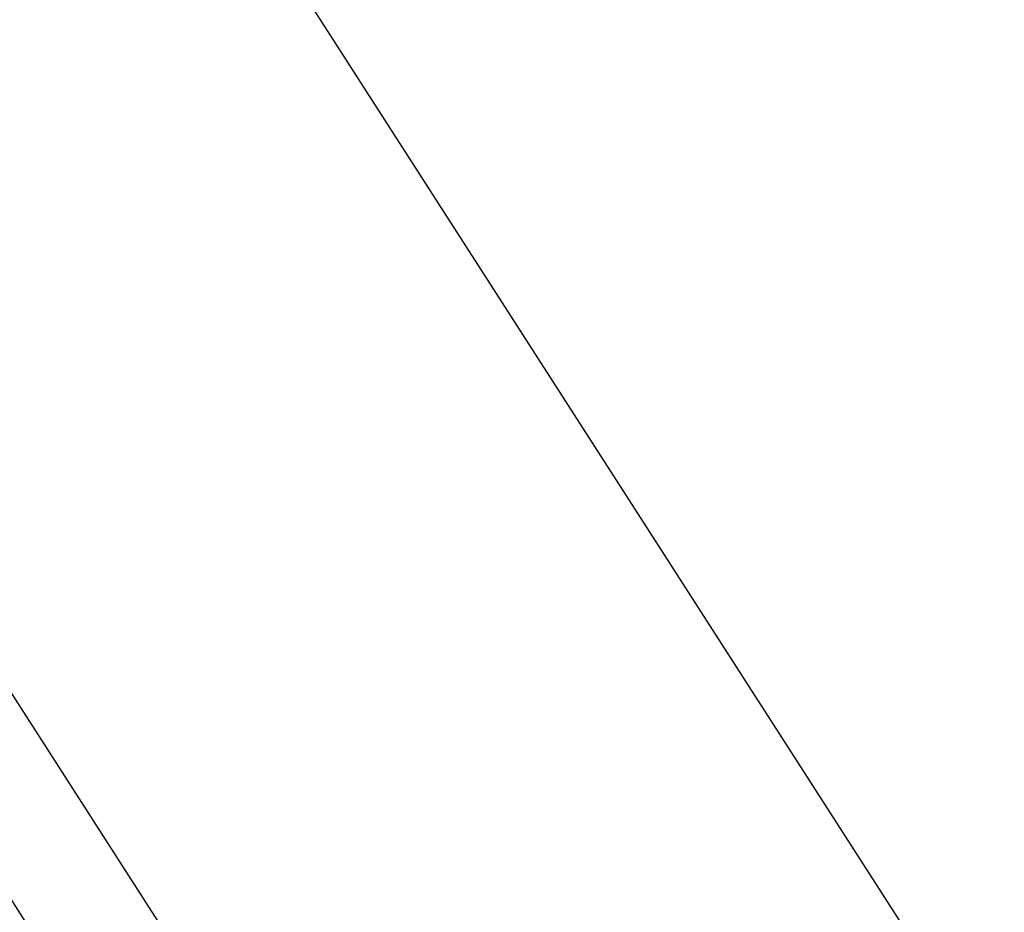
# Model space of a CAD drawing. Header units: millimetres. Extents: x -4 to 636, y -4 to 636.
# Tile 96 of 256: x 38.602 to 39.113, y 158.719 to 159.182. Entities that reach past the tile are written whole.
import ezdxf

# ---------------------------------------------------------------- set-up
doc = ezdxf.new("R2010")
doc.units = ezdxf.units.MM
doc.header["$LTSCALE"] = 25.4
doc.layers.get('0').update_dxf_attribs({"true_color": 0xff5454})

# ---------------------------------------------------------------- blocks, each defined once
blk = doc.blocks.new('AGNES-ROUND-LED-8210-8206-8188-8185.STL')
at = {"color": 7, "true_color": 0xffffff}
mesh = blk.add_polyface(dxfattribs=at)
corners = [(22.9744, 192.10382, -35.26472), (38.32802, 159.14429, -35.11248), (22.2694, 191.80588, -35.11248), (38.99446, 159.52065, -35.26472)]
mesh.append_faces([[corners[k] for k in face] for face in [(0, 1, 2), (1, 0, 3)]], dxfattribs={"vtx0": -1, "color": 7})
mesh = blk.add_polyface(dxfattribs=at)
corners = [(38.37875, 159.17294, -33.97183), (22.6219, 191.95485, -34.18861), (22.32307, 191.82857, -33.97183), (38.66124, 159.33247, -34.18861)]
mesh.append_faces([[corners[k] for k in face] for face in [(0, 1, 2), (1, 0, 3)]], dxfattribs={"vtx0": -1, "color": 7})
mesh = blk.add_polyface(dxfattribs=at)
corners = [(58.31471, 128.75107, -34.18861), (38.99446, 159.52065, -34.26472), (38.66124, 159.33247, -34.18861), (58.6243, 128.976, -34.26472)]
mesh.append_faces([[corners[k] for k in face] for face in [(0, 1, 2), (1, 0, 3)]], dxfattribs={"vtx0": -1, "color": 7})
mesh = blk.add_polyface(dxfattribs=at)
corners = [(58.05224, 128.56038, -33.97183), (38.19001, 159.06633, -33.64741), (57.87688, 128.43295, -33.64741), (38.37875, 159.17294, -33.97183)]
mesh.append_faces([[corners[k] for k in face] for face in [(0, 1, 2), (1, 0, 3)]], dxfattribs={"vtx0": -1, "color": 7})
mesh = blk.add_polyface(dxfattribs=at)
corners = [(38.32802, 159.14429, -35.11248), (57.48019, 128.14476, -34.67894), (37.76303, 158.82524, -34.67894), (58.00512, 128.52614, -35.11248)]
mesh.append_faces([[corners[k] for k in face] for face in [(0, 1, 2), (1, 0, 3)]], dxfattribs={"vtx0": -1, "color": 7})
mesh = blk.add_polyface(dxfattribs=at)
corners = [(38.19001, 159.06633, -33.64741), (38.12373, 159.0289, -33.26472), (46.27606, 145.39711, -33.26472)]
mesh.append_faces([[corners[k] for k in face] for face in [(0, 1, 2)]], dxfattribs={"color": 7})
mesh = blk.add_polyface(dxfattribs=at)
corners = [(57.87688, 128.43295, -33.64741), (38.19001, 159.06633, -33.64741), (46.27606, 145.39711, -33.26472)]
mesh.append_faces([[corners[k] for k in face] for face in [(0, 1, 2)]], dxfattribs={"color": 7})
mesh = blk.add_polyface(dxfattribs=at)
corners = [(38.12373, 159.0289, -33.26472), (46.27606, 145.39711, -10.26473), (46.27606, 145.39711, -33.26472)]
mesh.append_faces([[corners[k] for k in face] for face in [(0, 1, 2)]], dxfattribs={"color": 7})
mesh = blk.add_polyface(dxfattribs=at)
corners = [(37.38552, 158.61205, -34.03009), (57.48019, 128.14476, -34.67894), (57.12944, 127.88992, -34.03009), (37.76303, 158.82524, -34.67894)]
mesh.append_faces([[corners[k] for k in face] for face in [(0, 1, 2), (1, 0, 3)]], dxfattribs={"vtx0": -1, "color": 7})

msp = doc.modelspace()

# ---------------------------------------------------------------- block references
at = {"color": 0}
msp.add_blockref('AGNES-ROUND-LED-8210-8206-8188-8185.STL', (0, 0), dxfattribs=at)

doc.saveas('drawing.dxf')
